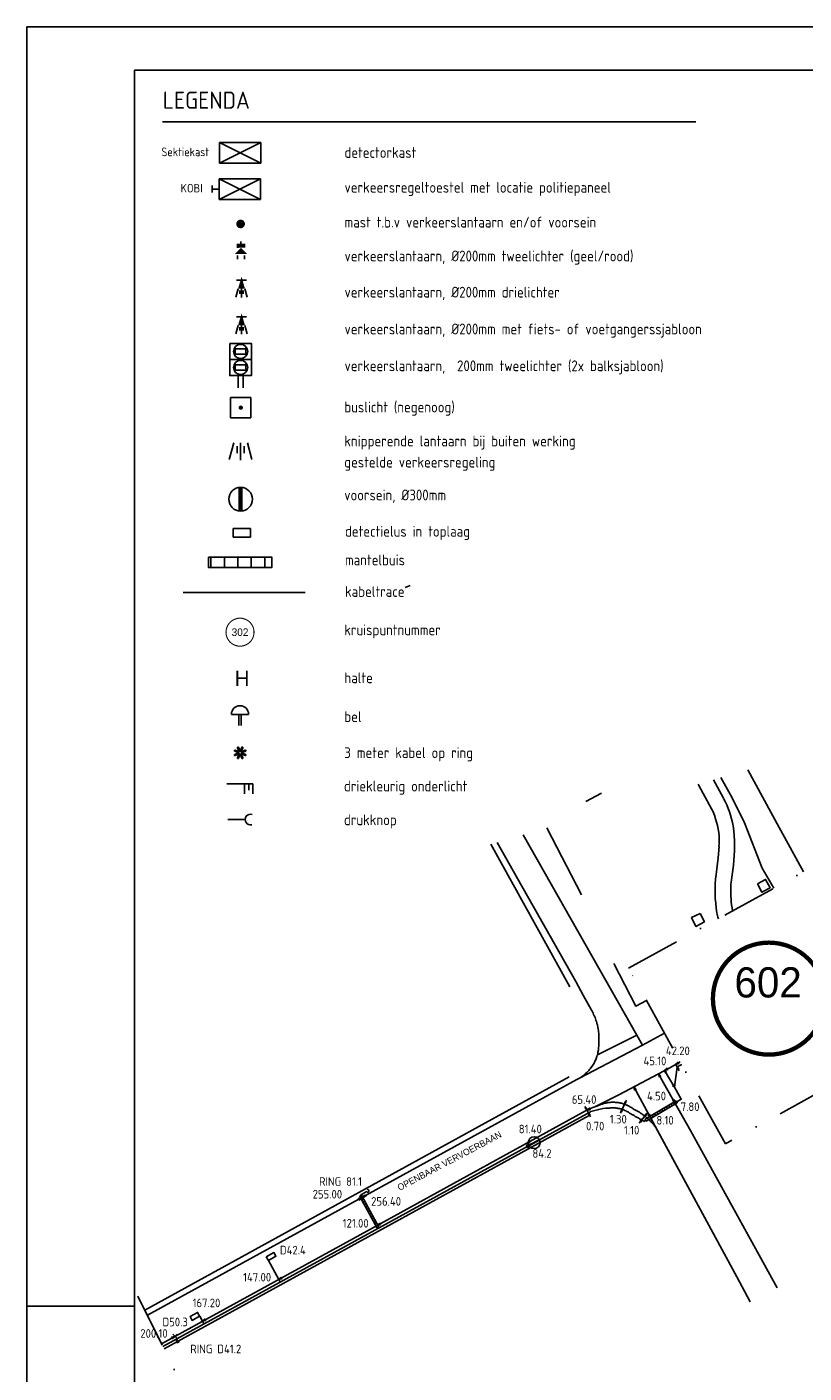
# Model space of a CAD drawing. Extents: x 139749 to 140590, y 484588 to 485182.
# Tile 2 of 10: x 139749 to 139930, y 484870 to 485182. Entities that reach past the tile are written whole.
import ezdxf
from ezdxf.enums import TextEntityAlignment as Align

# ---------------------------------------------------------------- set-up
doc = ezdxf.new("R2010")
doc.units = 0
doc.header["$LTSCALE"] = 0.5
doc.header["$PDMODE"] = 3
doc.header["$PDSIZE"] = 0.5
doc.linetypes.add('DASHDOTX2', pattern=[50.8, 25.4, -12.7, 0, -12.7])
doc.layers.get('0').update_dxf_attribs({"linetype": 'CONTINUOUS'})
for name, color, linetype in [('01-CALQUE', 7, 'CONTINUOUS'), ('BUIS', 1, 'CONTINUOUS'), ('BUS-MARK', 2, 'CONTINUOUS'), ('INST-T-CODE', 1, 'CONTINUOUS'), ('INSTALLATIE', 3, 'CONTINUOUS'), ('KABEL-1000', 3, 'CONTINUOUS'), ('KABEL-500', 3, 'CONTINUOUS'), ('KABEL-T-CODE', 1, 'CONTINUOUS'), ('LEGENDA', 7, 'CONTINUOUS'), ('LUS-T-CODE', 1, 'CONTINUOUS'), ('LUSSEN', 7, 'CONTINUOUS'), ('MAAT-T-CODE', 7, 'CONTINUOUS'), ('MAATVOERING', 7, 'CONTINUOUS'), ('NODES', 111, 'CONTINUOUS'), ('ONDERGROND', 7, 'CONTINUOUS'), ('OPMERKING', 7, 'CONTINUOUS'), ('TOP-L-TOPO_OBJECTEN_LIJN', 7, 'CONTINUOUS'), ('TOP-L-TOPO_OBJECTEN_VLAK', 7, 'CONTINUOUS'), ('TOP-T-TOPO_HUISNUMMERING_N', 7, 'CONTINUOUS'), ('UITSLIJPER', 1, 'CONTINUOUS')]:
    doc.layers.add(name, color=color, linetype=linetype)
doc.styles.add('BUSHALTE', font='HM-LD', dxfattribs={"height": 3.5})
doc.styles.add('I020-1', font='ISO', dxfattribs={"height": 2})
doc.styles.add('ISO', font='isocp.shx')
doc.styles.add('KRUISTEXT', font='hm-ld', dxfattribs={"height": 3.5})
doc.styles.add('STYLE-INTL_ISO', font='INTL_ISO.shx')

# ---------------------------------------------------------------- blocks, each defined once
blk = doc.blocks.new('DRUKKNOP')
blk.add_line((4, 0), (0, 0))
blk.add_arc((5.26, -0.05), 1.25, 70.8998, 284.5172)
blk = doc.blocks.new('VRI_FFF')
for p, q in [((3.03, 0), (0, 0)), ((2.03, -1.15), (2.03, 0)), ((2.53, -0.75), (2.53, 0)), ((3.03, -1.15), (3.03, 0))]:
    blk.add_line(p, q)
blk = doc.blocks.new('V_AUT')
at = {"color": 2}
blk.add_line((-1.6, 0.2), (-1.6, -0.2), dxfattribs=at)
for p, q in [((-1.2, 0), (-1.6, 0)), ((-1.2, -0.6), (1.2, 0.6)), ((-1.2, 0.6), (1.2, -0.6))]:
    blk.add_line(p, q)
at = {"color": 3}
for p, q in [((-1.2, 0.6), (1.2, 0.6)), ((-1.2, -0.6), (-1.2, 0.6)), ((1.2, 0.6), (1.2, -0.6)), ((1.2, -0.6), (-1.2, -0.6))]:
    blk.add_line(p, q, dxfattribs=at)
at = {"layer": 'INST-T-CODE', "style": 'I020-1'}
blk.add_attdef('INST', (-1.2, 0.893), '', height=1, dxfattribs=at)
blk = doc.blocks.new('*X28')
at = {"color": 0}
for p, q in [((687.5, 143.404011), (687.5, 145.73651)), ((690.625, 143.404011), (690.625, 145.73651)), ((693.75, 143.404011), (693.75, 145.73651)), ((696.875, 143.404011), (696.875, 145.73651)), ((700, 143.404011), (700, 145.73651))]:
    blk.add_line(p, q, dxfattribs=at)
blk = doc.blocks.new('V_2VWS')
at = {"layer": 'INSTALLATIE'}
for p, q in [((0, 0.3), (1.43, 0.3)), ((3.29, -1.26), (3.29, 1.26)), ((3.29, 1.26), (3.29, -1.26)), ((0, -0.3), (1.43, -0.3))]:
    blk.add_line(p, q, dxfattribs=at)
for points in [[(5.15, 1.26), (5.15, -1.26), (1.43, -1.26), (1.43, 1.26)], [(2.68, 0.63), (2.68, -0.62), (2.04, -0.62), (2.04, 0.63)], [(4.54, 0.63), (4.54, -0.62), (3.9, -0.62), (3.9, 0.63)]]:
    blk.add_lwpolyline(points, close=True, dxfattribs=at)
for centre in [(2.36, 0), (4.22, 0)]:
    blk.add_circle(centre, 0.818, dxfattribs=at)
blk = doc.blocks.new('V_MAAST')
for p, q in [((1.55, 0.12), (0.27, 0.12)), ((1.55, -1), (1.55, 1)), ((1.55, -0.13), (0.27, -0.13))]:
    blk.add_line(p, q)
blk.add_arc((1.55, 0), 1, 270, 90)
at = {"layer": 'INST-T-CODE', "style": 'ISO'}
blk.add_attdef('BEL', text='', height=0.5, dxfattribs=at).set_placement((5.54, -0.03), align=Align.MIDDLE)
blk = doc.blocks.new('NB_KAA1')
at = {"color": 1}
blk.add_line((0, 297), (25, 297), dxfattribs=at)
blk.add_lwpolyline([(841, 594), (0, 594), (0, 0), (841, 0)], close=True, dxfattribs=at)
at = {"color": 5}
blk.add_lwpolyline([(831, 584), (25, 584), (25, 10), (831, 10)], close=True, dxfattribs=at)
at = {"color": 1, "style": 'ISO', "width": 0.8}
blk.add_attdef('PLOTDATUM', (23, 10), '', height=2, rotation=90, dxfattribs=at)
blk.add_attdef('FILENAAM', text='', height=2, dxfattribs=at).set_placement((831, 7), align=Align.RIGHT)
blk = doc.blocks.new('V_P2')
for p, q in [((0, 0), (0.78, 0.19)), ((0, 0), (0.78, 0.15)), ((0, 0), (0.78, 0.1)), ((0.78, 0.06), (0, 0)), ((0, 0), (0.78, 0.05)), ((0.78, 0.04), (0, 0)), ((0, 0), (0.78, 0)), ((0.78, -0.19), (0, 0)), ((0, 0), (0.78, -0.1)), ((0, 0), (0.78, -0.15)), ((0, 0), (0.78, -0.05)), ((0, 0), (0.78, 0)), ((0.78, -0.19), (0.78, 0.19))]:
    blk.add_line(p, q)
for points in [[(0.78, 0.18), (0, 0)], [(0, 0), (0.78, 0.17)], [(0.78, 0.16), (0, 0)], [(0.78, 0.13), (0, 0)], [(0, 0), (0.78, 0.12)], [(0.78, 0.11), (0, 0)], [(0.78, 0.08), (0, 0)], [(0, 0), (0.78, 0.07)], [(0, 0), (0.78, 0.03)], [(0.78, 0.01), (0, 0)], [(0.78, -0.18), (0, 0)], [(0, 0), (0.78, -0.17)], [(0.78, -0.16), (0, 0)], [(0.78, -0.13), (0, 0)], [(0, 0), (0.78, -0.12)], [(0.78, -0.11), (0, 0)], [(0, 0), (0.78, -0.07)], [(0.78, -0.04), (0, 0)], [(0, 0), (0.78, -0.03)], [(0.78, -0.06), (0, 0)], [(0.78, -0.08), (0, 0)], [(0.78, -0.01), (0, 0)]]:
    blk.add_lwpolyline(points)
blk = doc.blocks.new('V_PLS')
at = {"layer": 'MAATVOERING'}
for points in [[(0.57, 0.14), (0, 0)], [(0.57, 0.12), (0, 0)], [(0.57, 0.11), (0, 0)], [(0.57, 0.09), (0, 0)], [(0.57, 0.07), (0, 0)], [(0.57, 0.05), (0, 0)], [(0.57, 0.04), (0, 0)], [(0.57, 0.02), (0, 0)], [(0.57, -0.12), (0, 0)], [(0.57, -0.09), (0, 0)], [(0.57, -0.05), (0, 0)], [(0.57, -0.02), (0, 0)], [(0.57, -0.14), (0, 0)], [(0.57, -0.04), (0, 0)], [(0.57, -0.07), (0, 0)], [(0.57, -0.11), (0, 0)], [(0, 0), (0.57, 0)], [(1, 0), (0, 0)], [(0.57, -0.14), (0.57, 0.14)]]:
    blk.add_lwpolyline(points, dxfattribs=at)
blk = doc.blocks.new('V_PRS')
at = {"layer": 'MAATVOERING'}
for points in [[(0, 0), (-1, 0)], [(-0.57, 0.14), (-0.57, -0.14)], [(-0.57, 0.14), (0, 0)], [(-0.57, 0.12), (0, 0)], [(-0.57, 0.11), (0, 0)], [(-0.57, 0.09), (0, 0)], [(-0.57, 0.07), (0, 0)], [(-0.57, 0.05), (0, 0)], [(-0.57, 0.04), (0, 0)], [(-0.57, 0.02), (0, 0)], [(-0.57, -0.11), (0, 0)], [(-0.57, -0.07), (0, 0)], [(-0.57, -0.04), (0, 0)], [(0, 0), (-0.57, 0)], [(-0.57, -0.02), (0, 0)], [(-0.57, -0.05), (0, 0)], [(-0.57, -0.09), (0, 0)], [(-0.57, -0.12), (0, 0)], [(-0.57, -0.14), (0, 0)]]:
    blk.add_lwpolyline(points, dxfattribs=at)
blk = doc.blocks.new('V_PL')
at = {"layer": 'MAATVOERING'}
for points in [[(-1, 0), (0, 0)], [(-0.57, 0.14), (0, 0)], [(-0.57, -0.14), (-0.57, 0.14)], [(-0.57, 0.12), (0, 0)], [(-0.57, 0.11), (0, 0)], [(-0.57, 0.09), (0, 0)], [(-0.57, 0.07), (0, 0)], [(-0.57, 0.05), (0, 0)], [(-0.57, 0.04), (0, 0)], [(-0.57, 0.02), (0, 0)], [(-0.57, -0.12), (0, 0)], [(-0.57, -0.09), (0, 0)], [(-0.57, -0.05), (0, 0)], [(-0.57, -0.02), (0, 0)], [(-0.57, -0.14), (0, 0)], [(-0.57, -0.04), (0, 0)], [(-0.57, -0.07), (0, 0)], [(-0.57, -0.11), (0, 0)], [(0, 0), (-0.57, 0)]]:
    blk.add_lwpolyline(points, dxfattribs=at)
blk = doc.blocks.new('V_PR')
at = {"layer": 'MAATVOERING'}
for points in [[(0.57, 0.14), (0, 0)], [(0.57, 0.12), (0, 0)], [(0.57, 0.11), (0, 0)], [(0.57, 0.09), (0, 0)], [(0.57, 0.07), (0, 0)], [(0.57, 0.05), (0, 0)], [(0.57, 0.04), (0, 0)], [(0.57, 0.02), (0, 0)], [(0.57, -0.11), (0, 0)], [(0.57, -0.07), (0, 0)], [(0.57, -0.04), (0, 0)], [(0, 0), (0.57, 0)], [(0, 0), (1, 0)], [(0.57, -0.02), (0, 0)], [(0.57, -0.05), (0, 0)], [(0.57, -0.09), (0, 0)], [(0.57, -0.12), (0, 0)], [(0.57, -0.14), (0, 0)], [(0.57, 0.14), (0.57, -0.14)]]:
    blk.add_lwpolyline(points, dxfattribs=at)
blk = doc.blocks.new('V_VWS')
at = {"const_width": 0.3}
blk.add_lwpolyline([(0.01, -0.15, 1), (-0.01, 0.15, 1)], format="xyb", close=True, dxfattribs=at)
at = {"const_width": 0.5}
blk.add_lwpolyline([(0.31, 0), (3.04, 0)], dxfattribs=at)
for centre, radius in [((0, 0), 0.3), ((1.67, 0), 1.37)]:
    blk.add_circle(centre, radius)
at = {"layer": 'INST-T-CODE', "style": 'I020-1'}
blk.add_attdef('INST', text='', height=1, dxfattribs=at).set_placement((4.94, 0.03), align=Align.MIDDLE)
blk = doc.blocks.new('V_2X1')
blk.add_lwpolyline([(0.5, 0), (0.5, -2), (-0.5, -2), (-0.5, 0), (0.5, 0)])
at = {"layer": 'LUS-T-CODE', "style": 'I020-1'}
blk.add_attdef('LUS', text='', height=1, rotation=270, dxfattribs=at).set_placement((-0.02, -3.35), align=Align.MIDDLE)
blk = doc.blocks.new('V_VGLNT')
for p, q in [((0.55, 0), (0.3, 0)), ((1.95, 0.4), (2.35, 0.4)), ((1.95, -0.4), (2.35, -0.4))]:
    blk.add_line(p, q)
for points in [[(0.55, 0.5), (1.05, 0.5), (0.55, -0.5), (1.05, -0.5)], [(1.05, 0), (1.75, 0.7), (1.75, -0.7)]]:
    blk.add_solid(points)
at = {"layer": 'INST-T-CODE', "style": 'I020-1'}
blk.add_attdef('INST', text='', height=1, dxfattribs=at).set_placement((4.11, 0), align=Align.MIDDLE)
blk = doc.blocks.new('V_3X20LNT_S')
for p, q in [((1.7, 0.4), (2.67, 0.66)), ((1.7, 0), (2.7, 0)), ((1.9, 0.2), (2.3, 0.2)), ((1.7, -0.4), (2.67, -0.66)), ((1.9, -0.2), (2.3, -0.2))]:
    blk.add_line(p, q)
blk.add_solid([(0.3, 0), (1.7, 0.4), (1.7, -0.4)])
at = {"layer": 'INSTALLATIE'}
blk.add_line((0.7, 0.58), (0.7, -0.58), dxfattribs=at)
at = {"layer": 'INST-T-CODE', "style": 'I020-1'}
blk.add_attdef('LNT', text='', height=1, dxfattribs=at).set_placement((4.13, 0), align=Align.MIDDLE)
blk = doc.blocks.new('V_RING')
at = {"flags": 128}
blk.add_lwpolyline([(0, 0), (0.3, 0, 2.414214), (0.6, 0.3)], format="xyb", dxfattribs=at)
at = {"layer": 'KABEL-T-CODE', "style": 'I020-1'}
blk.add_attdef('V_RING', text='', height=1, dxfattribs=at).set_placement((1.86, 0), align=Align.MIDDLE)

msp = doc.modelspace()

# ---------------------------------------------------------------- hatches: boundary and pattern name
at = {"layer": 'BUIS'}
h = msp.add_hatch(dxfattribs=at)
h.set_pattern_fill('LINE', color=256, scale=0.2, angle=300.46103216, style=0)
h.paths.add_polyline_path([(139900.12, 484932.92), (139892.91, 484928.68), (139893.17, 484928.25), (139900.38, 484932.49)])
h = msp.add_hatch(dxfattribs=at)
h.set_pattern_fill('LINE', color=256, scale=0.2, angle=28.76, style=0)
h.paths.add_polyline_path([(139831.12, 484903.66), (139827.08, 484911.02), (139826.64, 484910.77), (139830.68, 484903.42)])

# ---------------------------------------------------------------- linework, layer by layer
at = {"color": 3}
for p, q in [((139794.08, 485155.45), (139803.68, 485155.45)), ((139794.08, 485150.65), (139794.08, 485155.45)), ((139803.68, 485155.45), (139803.68, 485150.65)), ((139803.68, 485150.65), (139794.08, 485150.65))]:
    msp.add_line(p, q, dxfattribs=at)
at = {"layer": 'BUIS', "flags": 128}
msp.add_lwpolyline([(139791.51, 485059.13), (139806.26, 485059.13), (139806.26, 485056.8), (139791.51, 485056.8)], close=True, dxfattribs=at)
at = {"layer": 'BUIS'}
for points in [[(139900.12, 484932.92), (139892.91, 484928.68), (139893.17, 484928.25), (139900.38, 484932.49)], [(139831.12, 484903.66), (139827.08, 484911.02), (139826.64, 484910.77), (139830.68, 484903.42)]]:
    msp.add_lwpolyline(points, close=True, dxfattribs=at)
at = {"layer": 'INSTALLATIE'}
for p, q in [((139794.08, 485150.65), (139803.68, 485155.45)), ((139794.08, 485155.45), (139803.68, 485150.65)), ((139797.4, 485085.7), (139796.37, 485081.83)), ((139798.2, 485084.9), (139798.2, 485083.3)), ((139799, 485085.7), (139799, 485081.7)), ((139799.8, 485084.9), (139799.8, 485083.3)), ((139800.6, 485085.7), (139801.64, 485081.83))]:
    msp.add_line(p, q, dxfattribs=at)
at = {"layer": 'INSTALLATIE', "flags": 128}
for points, const_width in [([(139798.5, 485136.52, 1), (139799.5, 485136.52, 1)], 1), ([(139798.79, 485093.88, 1), (139799.29, 485093.88, 1)], 0.5), ([(139795.61, 485041.75, 1), (139802.11, 485041.75, 1)], 0.25)]:
    msp.add_lwpolyline(points, format="xyb", close=True, dxfattribs=dict(at, const_width=const_width))
msp.add_lwpolyline([(139796.65, 485096.23), (139801.35, 485096.23), (139801.35, 485091.53), (139796.65, 485091.53)], close=True, dxfattribs=at)
at = {"layer": 'INSTALLATIE', "const_width": 1}
msp.add_lwpolyline([(139799, 485075.34), (139799, 485069.89)], dxfattribs=at)
at = {"layer": 'INSTALLATIE'}
msp.add_circle((139799, 485072.62), 2.75, dxfattribs=at)
at = {"layer": 'KABEL-1000'}
for p, q in [((139893.04, 484928.46), (139892.57, 484928.19)), ((139830.9, 484903.54), (139830.99, 484903.37)), ((139807.85, 484891.48), (139808.19, 484890.87)), ((139790.14, 484881.77), (139790.48, 484881.16))]:
    msp.add_line(p, q, dxfattribs=at)
at = {"layer": 'KABEL-1000', "flags": 128}
for points in [[(139901.39, 484941.37), (139900.33, 484940.81), (139899.69, 484936.11)], [(139880.27, 484930.44), (139880.21, 484930.42), (139831.87, 484903.85), (139780.94, 484875.93)], [(139888.14, 484930.76), (139888.11, 484930.78), (139887.91, 484930.86), (139887.7, 484930.94), (139887.61, 484930.97), (139887.4, 484931.04), (139887.3, 484931.06), (139887.09, 484931.12), (139886.99, 484931.14), (139886.89, 484931.17), (139886.78, 484931.19), (139886.68, 484931.21), (139886.47, 484931.24), (139886.25, 484931.27), (139886.16, 484931.28), (139885.94, 484931.3), (139885.73, 484931.31), (139885.51, 484931.32), (139885.29, 484931.32), (139885.19, 484931.32), (139885.09, 484931.31), (139884.88, 484931.3), (139884.66, 484931.28), (139884.43, 484931.27), (139884.43, 484931.27), (139884.04, 484931.24), (139884.04, 484931.24), (139883.76, 484931.23), (139883.76, 484931.23), (139883.76, 484931.23), (139883.15, 484931.18), (139883.15, 484931.18), (139883.15, 484931.18), (139882.15, 484930.97), (139882.15, 484930.97), (139882.15, 484930.97), (139880.27, 484930.44)], [(139892.57, 484928.19), (139892.57, 484928.19), (139892.14, 484928.53), (139892.14, 484928.53), (139891.61, 484928.8), (139891.41, 484928.92), (139891.16, 484929.05), (139890.88, 484929.19), (139890.62, 484929.35), (139890.35, 484929.51), (139890.07, 484929.67), (139889.94, 484929.74), (139889.58, 484929.95), (139889.31, 484930.11), (139889.13, 484930.23), (139889.05, 484930.29), (139888.86, 484930.4), (139888.68, 484930.5), (139888.49, 484930.6), (139888.4, 484930.65), (139888.2, 484930.74), (139888.14, 484930.76)]]:
    msp.add_lwpolyline(points, dxfattribs=at)
at = {"layer": 'KABEL-1000'}
msp.add_lwpolyline([(139899.69, 484936.11), (139901.29, 484933.32), (139900.25, 484932.7)], dxfattribs=at)
at = {"layer": 'KABEL-500'}
for p, q in [((139785.65, 485050.95), (139813.98, 485050.95)), ((139827.99, 484911.74), (139826.8, 484911.09)), ((139826.8, 484911.09), (139826.86, 484910.89))]:
    msp.add_line(p, q, dxfattribs=at)
at = {"layer": 'LEGENDA'}
for p, q in [((139780.84, 485160.21), (139904.68, 485160.21)), ((139838.34, 485052.56), (139837.22, 485052.14))]:
    msp.add_line(p, q, dxfattribs=at)
at = {"layer": 'LEGENDA', "flags": 128}
msp.add_lwpolyline([(139798.58, 485013.74), (139797.62, 485013.35, 1), (139797.71, 485013.12), (139798.67, 485013.52), (139798.27, 485012.56, 1), (139798.5, 485012.47), (139798.89, 485013.43), (139799.29, 485012.47, 1), (139799.52, 485012.56), (139799.12, 485013.52), (139800.08, 485013.12, 1), (139800.17, 485013.35), (139799.21, 485013.74), (139800.17, 485014.14, 1), (139800.08, 485014.36), (139799.12, 485013.97), (139799.52, 485014.93, 1), (139799.29, 485015.02), (139798.89, 485014.06), (139798.5, 485015.02, 1), (139798.27, 485014.93), (139798.67, 485013.97), (139797.71, 485014.36, 1), (139797.62, 485014.14)], format="xyb", close=True, dxfattribs=at)
at = {"layer": 'LUSSEN', "flags": 128}
msp.add_lwpolyline([(139801.28, 485063.81), (139797.28, 485063.81), (139797.28, 485065.81), (139801.28, 485065.81)], close=True, dxfattribs=at)
at = {"layer": 'MAATVOERING'}
for p, q in [((139900.33, 484940.81), (139899.98, 484941.41)), ((139899.69, 484936.11), (139897.44, 484940.01)), ((139888.14, 484932.16), (139887.61, 484930.97)), ((139879.38, 484930.76), (139879.72, 484930.15)), ((139892.83, 484929.39), (139892.14, 484928.53))]:
    msp.add_line(p, q, dxfattribs=at)
at = {"layer": 'NODES'}
msp.add_point((139783.75, 484878.27), dxfattribs=at)
at = {"layer": 'ONDERGROND', "color": 5, "linetype": 'DASHDOTX2'}
msp.add_line((139775.14, 484887.62), (139798.59, 484840.36), dxfattribs=at)
at = {"layer": 'ONDERGROND', "color": 6, "linetype": 'DASHDOTX2'}
msp.add_lwpolyline([(139889.07, 484963.75), (139935.26, 484989.19), (139957.73, 484948.39), (139911.53, 484922.95)], close=True, dxfattribs=at)
at = {"layer": 'OPMERKING', "const_width": 1, "flags": 128}
msp.add_lwpolyline([(139908.64, 484956.68, 1), (139934.64, 484956.68, 1), (139908.64, 484956.68)], format="xyb", dxfattribs=at)
at = {"layer": 'TOP-L-TOPO_OBJECTEN_LIJN', "color": 7, "flags": 128}
msp.add_lwpolyline([(139910.46, 485007.99), (139913.08, 485003.26), (139916.01, 484997.47), (139920.05, 484986.98), (139922.76, 484982.3)], dxfattribs=at)
at = {"layer": 'TOP-L-TOPO_OBJECTEN_LIJN', "flags": 128}
for points in [[(139910.46, 485007.99), (139913.08, 485003.26), (139916.01, 484997.47), (139920.05, 484986.98), (139922.76, 484982.3)], [(139878.11, 484980.81), (139870.08, 484996.3)], [(139857.1, 484992.54), (139875.42, 484959.43)], [(139893.19, 484956.27), (139890.72, 484954.93), (139885.67, 484964.82)], [(139776.77, 484884.34), (139875.29, 484938.49)], [(139781.22, 484875.38), (139879.92, 484929.54)]]:
    msp.add_lwpolyline(points, dxfattribs=at)
at = {"layer": 'TOP-L-TOPO_OBJECTEN_LIJN', "color": 7, "linetype": 'CONTINUOUS', "flags": 128}
for points in [[(139878.11, 484980.81), (139870.08, 484996.3)], [(139857.1, 484992.54), (139875.42, 484959.43)], [(139893.19, 484956.27), (139890.72, 484954.93), (139885.67, 484964.82)], [(139776.77, 484884.34), (139875.29, 484938.49)], [(139781.22, 484875.38), (139879.92, 484929.54)]]:
    msp.add_lwpolyline(points, dxfattribs=at)
at = {"layer": 'TOP-L-TOPO_OBJECTEN_VLAK', "color": 7}
for p, q in [((139879.13, 485002.41), (139882.76, 485004.41)), ((139929.65, 484986.1), (139925.23, 484994.2))]:
    msp.add_line(p, q, dxfattribs=at)
at = {"layer": 'TOP-L-TOPO_OBJECTEN_VLAK'}
for p, q in [((139879.13, 485002.41), (139882.76, 485004.41)), ((139929.65, 484986.1), (139925.23, 484994.2))]:
    msp.add_line(p, q, dxfattribs=at)
at = {"layer": 'TOP-L-TOPO_OBJECTEN_VLAK', "color": 7, "flags": 128}
for points in [[(139925.23, 484994.2), (139924.01, 484996.44), (139916.71, 485009.8)], [(139911.11, 485003.18), (139908.78, 485007.51)], [(139912.87, 484983.72), (139913.39, 484987.65)], [(139918.97, 484983.33), (139920.86, 484984.36), (139921.92, 484982.42), (139920, 484981.38), (139918.97, 484983.33)]]:
    msp.add_lwpolyline(points, dxfattribs=at)
at = {"layer": 'TOP-L-TOPO_OBJECTEN_VLAK', "flags": 128}
for points in [[(139925.23, 484994.2), (139924.01, 484996.44), (139916.71, 485009.8)], [(139911.11, 485003.18), (139908.78, 485007.51)], [(139911.11, 485003.18), (139908.78, 485007.51)], [(139905.19, 485006.47), (139905.37, 485006.13), (139908.34, 485000.76)], [(139883.81, 484960.88), (139864.58, 484994.71)], [(139858.53, 484992.96), (139863.31, 484984.59), (139876.84, 484960.62), (139878.56, 484957.34)], [(139910.06, 484992.01), (139909.88, 484989.39)], [(139909.88, 484989.39), (139909.38, 484985.53)], [(139912.87, 484983.72), (139913.39, 484987.65)], [(139912.87, 484983.72), (139913.39, 484987.65)], [(139918.97, 484983.33), (139920.86, 484984.36), (139921.92, 484982.42), (139920, 484981.38), (139918.97, 484983.33)], [(139905.66, 484976.48), (139906.67, 484974.54), (139904.68, 484973.46), (139903.68, 484975.51), (139905.66, 484976.48)], [(139883.81, 484960.88), (139890.96, 484948.18)], [(139881.83, 484943.65), (139881.9, 484943.92), (139881.95, 484944.18), (139882, 484944.44), (139882.02, 484944.57), (139882.06, 484944.83), (139882.08, 484944.97), (139882.1, 484945.23), (139882.11, 484945.36), (139882.12, 484945.62), (139882.13, 484945.89), (139882.12, 484946.16), (139882.12, 484946.24), (139882.15, 484946.56), (139882.17, 484946.88), (139882.18, 484947.21), (139882.18, 484947.37), (139882.18, 484947.53), (139882.18, 484947.69), (139882.17, 484947.85), (139882.16, 484948.17), (139882.14, 484948.5), (139882.13, 484948.66), (139882.09, 484948.98), (139882.05, 484949.3), (139882, 484949.62), (139881.95, 484949.94), (139881.92, 484950.1), (139881.85, 484950.41), (139881.81, 484950.57), (139881.73, 484950.89), (139881.69, 484951.04), (139881.59, 484951.35), (139881.49, 484951.66), (139881.39, 484951.96), (139881.27, 484952.27), (139881.15, 484952.57), (139881.09, 484952.71), (139880.95, 484953.01), (139880.81, 484953.3), (139880.67, 484953.59), (139880.59, 484953.73), (139880.43, 484954.01), (139880.35, 484954.15), (139878.56, 484957.34)], [(139777.36, 484883.16), (139877.05, 484937.87), (139877.67, 484938.19), (139892.28, 484945.84), (139897.38, 484948.64)], [(139881.83, 484943.65), (139890.96, 484948.18)], [(139890.96, 484948.18), (139892.28, 484945.84)], [(139901.03, 484942.02), (139898.65, 484940.65), (139895.99, 484939.25), (139886.78, 484934.38), (139881.24, 484931.55), (139879.92, 484931.06), (139831.53, 484904.46), (139780.63, 484876.56)], [(139877.67, 484938.19), (139877.81, 484938.29), (139878.04, 484938.44), (139878.13, 484938.51), (139878.27, 484938.62), (139878.37, 484938.69), (139878.56, 484938.84), (139878.66, 484938.92), (139878.85, 484939.09), (139878.95, 484939.17), (139879.05, 484939.25), (139879.25, 484939.43), (139879.35, 484939.52), (139879.54, 484939.7), (139879.63, 484939.8), (139879.81, 484939.99), (139879.99, 484940.19), (139880.16, 484940.39), (139880.33, 484940.6), (139880.4, 484940.7), (139880.56, 484940.92), (139880.63, 484941.03), (139880.78, 484941.25), (139880.92, 484941.47), (139881.05, 484941.7), (139881.17, 484941.94), (139881.23, 484942.06), (139881.34, 484942.3), (139881.4, 484942.42), (139881.5, 484942.66), (139881.55, 484942.78), (139881.64, 484943.03), (139881.72, 484943.28), (139881.8, 484943.54), (139881.83, 484943.65)], [(139895.99, 484939.25), (139897.2, 484937.11), (139903.52, 484925.88), (139923.52, 484889.51)], [(139917.29, 484886.3), (139914.16, 484892.11), (139890.26, 484936.22)], [(139888.66, 484931.95), (139888.61, 484931.98), (139888.38, 484932.07), (139888.14, 484932.16), (139888.02, 484932.2), (139887.78, 484932.28), (139887.65, 484932.32), (139887.41, 484932.38), (139887.29, 484932.41), (139887.16, 484932.44), (139887.04, 484932.46), (139886.91, 484932.49), (139886.66, 484932.53), (139886.41, 484932.56), (139886.29, 484932.58), (139886.03, 484932.6), (139885.78, 484932.61), (139885.52, 484932.62), (139885.27, 484932.62), (139885.14, 484932.61), (139885.02, 484932.61), (139884.76, 484932.59), (139884.51, 484932.57), (139884.26, 484932.53), (139884.13, 484932.51), (139884.01, 484932.49), (139883.76, 484932.44), (139883.64, 484932.41), (139883.51, 484932.38), (139883.27, 484932.32), (139883.14, 484932.28), (139882.9, 484932.21), (139882.78, 484932.16), (139882.54, 484932.08), (139882.43, 484932.03), (139881.7, 484931.72), (139881.24, 484931.55)], [(139895.4, 484926.74), (139895.12, 484927.1), (139894.9, 484927.37), (139894.68, 484927.62), (139894.56, 484927.75), (139894.33, 484928), (139894.21, 484928.13), (139894.1, 484928.25), (139893.98, 484928.37), (139893.73, 484928.61), (139893.61, 484928.72), (139893.35, 484928.95), (139893.22, 484929.07), (139892.96, 484929.28), (139892.83, 484929.39), (139892.56, 484929.6), (139892.29, 484929.8), (139892.15, 484929.91), (139891.86, 484930.1), (139891.58, 484930.29), (139891.29, 484930.47), (139891, 484930.64), (139890.7, 484930.81), (139890.55, 484930.89), (139890.24, 484931.04), (139890.05, 484931.18), (139889.84, 484931.32), (139889.74, 484931.39), (139889.52, 484931.52), (139889.3, 484931.65), (139889.07, 484931.76), (139888.96, 484931.82), (139888.73, 484931.93), (139888.66, 484931.95)]]:
    msp.add_lwpolyline(points, dxfattribs=at)
at = {"layer": 'TOP-L-TOPO_OBJECTEN_VLAK', "color": 7, "linetype": 'CONTINUOUS', "flags": 128}
for points in [[(139911.11, 485003.18), (139908.78, 485007.51)], [(139905.19, 485006.47), (139905.37, 485006.13), (139908.34, 485000.76)], [(139883.81, 484960.88), (139864.58, 484994.71)], [(139858.53, 484992.96), (139863.31, 484984.59), (139876.84, 484960.62), (139878.56, 484957.34)], [(139910.06, 484992.01), (139909.88, 484989.39)], [(139909.88, 484989.39), (139909.38, 484985.53)], [(139912.87, 484983.72), (139913.39, 484987.65)], [(139905.66, 484976.48), (139906.67, 484974.54), (139904.68, 484973.46), (139903.68, 484975.51), (139905.66, 484976.48)], [(139883.81, 484960.88), (139890.96, 484948.18)], [(139881.83, 484943.65), (139881.9, 484943.92), (139881.95, 484944.18), (139882, 484944.44), (139882.02, 484944.57), (139882.06, 484944.83), (139882.08, 484944.97), (139882.1, 484945.23), (139882.11, 484945.36), (139882.12, 484945.62), (139882.13, 484945.89), (139882.12, 484946.16), (139882.12, 484946.24), (139882.15, 484946.56), (139882.17, 484946.88), (139882.18, 484947.21), (139882.18, 484947.37), (139882.18, 484947.53), (139882.18, 484947.69), (139882.17, 484947.85), (139882.16, 484948.17), (139882.14, 484948.5), (139882.13, 484948.66), (139882.09, 484948.98), (139882.05, 484949.3), (139882, 484949.62), (139881.95, 484949.94), (139881.92, 484950.1), (139881.85, 484950.41), (139881.81, 484950.57), (139881.73, 484950.89), (139881.69, 484951.04), (139881.59, 484951.35), (139881.49, 484951.66), (139881.39, 484951.96), (139881.27, 484952.27), (139881.15, 484952.57), (139881.09, 484952.71), (139880.95, 484953.01), (139880.81, 484953.3), (139880.67, 484953.59), (139880.59, 484953.73), (139880.43, 484954.01), (139880.35, 484954.15), (139878.56, 484957.34)], [(139881.83, 484943.65), (139890.96, 484948.18)], [(139890.96, 484948.18), (139892.28, 484945.84)], [(139892.28, 484945.84), (139897.38, 484948.64)], [(139877.67, 484938.19), (139892.28, 484945.84)], [(139877.67, 484938.19), (139877.81, 484938.29), (139878.04, 484938.44), (139878.13, 484938.51), (139878.27, 484938.62), (139878.37, 484938.69), (139878.56, 484938.84), (139878.66, 484938.92), (139878.85, 484939.09), (139878.95, 484939.17), (139879.05, 484939.25), (139879.25, 484939.43), (139879.35, 484939.52), (139879.54, 484939.7), (139879.63, 484939.8), (139879.81, 484939.99), (139879.99, 484940.19), (139880.16, 484940.39), (139880.33, 484940.6), (139880.4, 484940.7), (139880.56, 484940.92), (139880.63, 484941.03), (139880.78, 484941.25), (139880.92, 484941.47), (139881.05, 484941.7), (139881.17, 484941.94), (139881.23, 484942.06), (139881.34, 484942.3), (139881.4, 484942.42), (139881.5, 484942.66), (139881.55, 484942.78), (139881.64, 484943.03), (139881.72, 484943.28), (139881.8, 484943.54), (139881.83, 484943.65)], [(139901.03, 484942.02), (139898.65, 484940.65), (139895.99, 484939.25)], [(139877.05, 484937.87), (139877.67, 484938.19)], [(139895.99, 484939.25), (139886.78, 484934.38), (139881.24, 484931.55)], [(139895.99, 484939.25), (139897.2, 484937.11)], [(139777.36, 484883.16), (139877.05, 484937.87)], [(139897.2, 484937.11), (139903.52, 484925.88), (139923.52, 484889.51)], [(139888.66, 484931.95), (139888.61, 484931.98), (139888.38, 484932.07), (139888.14, 484932.16), (139888.02, 484932.2), (139887.78, 484932.28), (139887.65, 484932.32), (139887.41, 484932.38), (139887.29, 484932.41), (139887.16, 484932.44), (139887.04, 484932.46), (139886.91, 484932.49), (139886.66, 484932.53), (139886.41, 484932.56), (139886.29, 484932.58), (139886.03, 484932.6), (139885.78, 484932.61), (139885.52, 484932.62), (139885.27, 484932.62), (139885.14, 484932.61), (139885.02, 484932.61), (139884.76, 484932.59), (139884.51, 484932.57), (139884.26, 484932.53), (139884.13, 484932.51), (139884.01, 484932.49), (139883.76, 484932.44), (139883.64, 484932.41), (139883.51, 484932.38), (139883.27, 484932.32), (139883.14, 484932.28), (139882.9, 484932.21), (139882.78, 484932.16), (139882.54, 484932.08), (139882.43, 484932.03), (139881.7, 484931.72), (139881.24, 484931.55)], [(139917.29, 484886.3), (139914.16, 484892.11), (139895.4, 484926.74), (139895.12, 484927.1), (139894.9, 484927.37), (139894.68, 484927.62), (139894.56, 484927.75), (139894.33, 484928), (139894.21, 484928.13), (139894.1, 484928.25), (139893.98, 484928.37), (139893.73, 484928.61), (139893.61, 484928.72), (139893.35, 484928.95), (139893.22, 484929.07), (139892.96, 484929.28), (139892.83, 484929.39), (139892.56, 484929.6), (139892.29, 484929.8), (139892.15, 484929.91), (139891.86, 484930.1), (139891.58, 484930.29), (139891.29, 484930.47), (139891, 484930.64), (139890.7, 484930.81), (139890.55, 484930.89), (139890.24, 484931.04), (139890.05, 484931.18), (139889.84, 484931.32), (139889.74, 484931.39), (139889.52, 484931.52), (139889.3, 484931.65), (139889.07, 484931.76), (139888.96, 484931.82), (139888.73, 484931.93), (139888.66, 484931.95)], [(139881.24, 484931.55), (139879.92, 484931.06), (139831.53, 484904.46), (139780.63, 484876.56)]]:
    msp.add_lwpolyline(points, dxfattribs=at)
at = {"layer": 'TOP-L-TOPO_OBJECTEN_VLAK', "color": 7, "linetype": 'CONTINUOUS', "extrusion": (0, 0, -1)}
for centre, radius, start, end in [((-139892.09, 484992.89), 18.05, 154.1506, 175.1636), ((-139894.88, 484993.37), 15.23, 176.0703, 185.1213), ((-139935.59, 484981.65), 22.81, 355.5269, 5.2166), ((-139928.8, 484980.5), 15.96, 347.5079, 357.7379)]:
    msp.add_arc(centre, radius, start, end, dxfattribs=at)
at = {"layer": 'TOP-L-TOPO_OBJECTEN_VLAK', "extrusion": (0, 0, -1)}
for centre, radius, start, end in [((-139892.09, 484992.89), 18.05, 154.1506, 175.1636), ((-139894.88, 484993.37), 15.23, 176.0703, 185.1213), ((-139935.59, 484981.65), 22.81, 355.5269, 5.2166), ((-139935.59, 484981.65), 22.81, 355.5269, 5.2166), ((-139928.8, 484980.5), 15.96, 347.5079, 357.7379), ((-139928.8, 484980.5), 15.96, 347.5079, 357.7379)]:
    msp.add_arc(centre, radius, start, end, dxfattribs=at)
at = {"layer": 'TOP-L-TOPO_OBJECTEN_VLAK', "color": 7}
for centre, radius, start, end in [((139892.2, 484992.92), 21.51, 10.2781, 28.4627), ((139876.47, 484992.13), 37.19, 353.0776, 7.1488)]:
    msp.add_arc(centre, radius, start, end, dxfattribs=at)
at = {"layer": 'TOP-L-TOPO_OBJECTEN_VLAK', "color": 7, "linetype": 'CONTINUOUS'}
for centre, radius, start, end in [((139892.2, 484992.92), 21.51, 10.2781, 28.4627), ((139876.47, 484992.13), 37.19, 353.0776, 7.1488), ((139939.47, 484981.74), 30.33, 172.813, 189.7743), ((139928.95, 484980.56), 19.77, 191.572, 195.6437)]:
    msp.add_arc(centre, radius, start, end, dxfattribs=at)
at = {"layer": 'TOP-L-TOPO_OBJECTEN_VLAK'}
for centre, radius, start, end in [((139892.2, 484992.92), 21.51, 10.2781, 28.4627), ((139892.2, 484992.92), 21.51, 10.2781, 28.4627), ((139876.47, 484992.13), 37.19, 353.0776, 7.1488), ((139876.47, 484992.13), 37.19, 353.0776, 7.1488), ((139939.47, 484981.74), 30.33, 172.813, 189.7743), ((139928.95, 484980.56), 19.77, 191.572, 195.6437)]:
    msp.add_arc(centre, radius, start, end, dxfattribs=at)
at = {"layer": 'TOP-L-TOPO_OBJECTEN_VLAK', "color": 7, "extrusion": (0, 0, -1)}
for centre, radius, start, end in [((-139935.59, 484981.65), 22.81, 355.5269, 5.2166), ((-139928.8, 484980.5), 15.96, 347.5079, 357.7379)]:
    msp.add_arc(centre, radius, start, end, dxfattribs=at)
at = {"layer": 'UITSLIJPER'}
for p, q in [((139807.85, 484891.48), (139805.44, 484895.89)), ((139790.14, 484881.77), (139789.5, 484882.95))]:
    msp.add_line(p, q, dxfattribs=at)

# ---------------------------------------------------------------- block references
at = {"layer": '01-CALQUE'}
msp.add_blockref('NB_KAA1', (139749.39, 484588.26), dxfattribs=at)
at = {"layer": 'BUIS'}
msp.add_blockref('*X28', (139104.6, 484913.4), dxfattribs=at)
at = {"layer": 'INSTALLATIE'}
ref = msp.add_blockref('V_AUT', (139798.82, 485144.63), dxfattribs=dict(at, xscale=4, yscale=4, zscale=4))
ref.add_attrib('INST', 'KOBI', (139785.06, 485143.83), dxfattribs={"layer": 'INST-T-CODE', "height": 2, "style": 'I020-1'})
for name, p, xscale, yscale, zscale, rotation in [('V_VGLNT', (139799.08, 485133.08), 1.999999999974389, 1.999999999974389, 1.999999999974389, 270.1378424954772), ('V_3X20LNT_S', (139799.23, 485124.88), 2.00000000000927, 2.00000000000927, 2.00000000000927, 269.5707347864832), ('V_3X20LNT_S', (139799.23, 485116.37), 2.00000000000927, 2.00000000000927, 2.00000000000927, 269.5707347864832), ('V_2VWS', (139799, 485098.48), 2, 2, 2, 90), ('V_MAAST', (139798.86, 485019.57), 2.000000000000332, 2.000000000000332, 2.000000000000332, 90.0000330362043), ('VRI_FFF', (139795.81, 485006.54), 2.000000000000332, 2.000000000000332, 2.000000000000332, 3.303537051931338e-05)]:
    msp.add_blockref(name, p, dxfattribs=dict(at, xscale=xscale, yscale=yscale, zscale=zscale, rotation=rotation))
at = {"layer": 'INSTALLATIE', "rotation": 3.303703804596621e-05}
msp.add_blockref('DRUKKNOP', (139796.04, 484998.29), dxfattribs=at)
at = {"layer": 'INSTALLATIE'}
ref = msp.add_blockref('V_VWS', (139865.68, 484922.43), dxfattribs=dict(at, rotation=28.57633730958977))
ref.add_attrib('INST', '84.2', dxfattribs={"layer": 'INST-T-CODE', "height": 2, "style": 'I020-1'}).set_placement((139868.97, 484920.74), align=Align.MIDDLE)
at = {"layer": 'KABEL-500'}
ref = msp.add_blockref('V_RING', (139827.99, 484911.74), dxfattribs=dict(at, rotation=31.2648498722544))
ref.add_attrib('V_RING', 'RING 81.1', dxfattribs={"layer": 'KABEL-T-CODE', "height": 2, "style": 'I020-1'}).set_placement((139822.2, 484914.22), align=Align.MIDDLE)
ref = msp.add_blockref('V_RING', (139784.09, 484877.66), dxfattribs=dict(at, rotation=298.729619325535))
ref.add_attrib('V_RING', 'RING D41.2', dxfattribs={"layer": 'KABEL-T-CODE', "height": 2, "style": 'I020-1'}).set_placement((139793.23, 484875.35), align=Align.MIDDLE)
at = {"layer": 'LUSSEN'}
ref = msp.add_blockref('V_2X1', (139805.2, 484896.33), dxfattribs=dict(at, rotation=118.7588966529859))
ref.add_attrib('LUS', 'D42.4', dxfattribs={"layer": 'LUS-T-CODE', "height": 2, "style": 'I020-1'}).set_placement((139811.13, 484898.3), align=Align.MIDDLE)
ref = msp.add_blockref('V_2X1', (139789.25, 484883.39), dxfattribs=dict(at, rotation=298.7588966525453))
ref.add_attrib('LUS', 'D50.3', dxfattribs={"layer": 'LUS-T-CODE', "height": 2, "style": 'I020-1'}).set_placement((139783.8, 484881.61), align=Align.MIDDLE)
at = {"layer": 'MAATVOERING'}
ref = msp.add_blockref('V_P2', (139899.98, 484941.41), dxfattribs=dict(at, rotation=29.95615342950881))
ref.add_attrib('MAAT', '42.20', dxfattribs={"layer": 'MAAT-T-CODE', "height": 2, "style": 'I020-1'}).set_placement((139900.5, 484944.57), align=Align.MIDDLE)
ref = msp.add_blockref('V_P2', (139897.44, 484940.01), dxfattribs=dict(at, rotation=28.44154751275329))
ref.add_attrib('MAAT', '45.10', dxfattribs={"layer": 'MAAT-T-CODE', "height": 2, "style": 'I020-1'}).set_placement((139895.18, 484942.21), align=Align.MIDDLE)
ref = msp.add_blockref('V_PRS', (139897.44, 484940.01), dxfattribs=dict(at, rotation=119.9561534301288))
ref.add_attrib('MAAT', '4.50', dxfattribs={"layer": 'MAAT-T-CODE', "height": 2, "style": 'I020-1'}).set_placement((139895.55, 484934.07), align=Align.MIDDLE)
for name, p, rotation in [('V_P2', (139895.99, 484939.25), 299.3828537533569), ('V_PL', (139900.33, 484940.81), 119.956153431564), ('V_P2', (139890.26, 484936.22), 298.4420227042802), ('V_PLS', (139899.69, 484936.11), 119.9561534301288), ('V_PL', (139879.38, 484930.76), 298.7932446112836), ('V_PL', (139888.14, 484932.16), 246.1666461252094), ('V_PL', (139892.83, 484929.39), 231.536383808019)]:
    msp.add_blockref(name, p, dxfattribs=dict(at, rotation=rotation))
ref = msp.add_blockref('V_P2', (139879.38, 484930.76), dxfattribs=dict(at, rotation=23.72349856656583))
ref.add_attrib('MAAT', '65.40', dxfattribs={"layer": 'MAAT-T-CODE', "height": 2, "style": 'I020-1'}).set_placement((139878.74, 484933.25), align=Align.MIDDLE)
ref = msp.add_blockref('V_P2', (139899.82, 484932.45), dxfattribs=dict(at, rotation=119.3828537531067))
ref.add_attrib('MAAT', '7.80', dxfattribs={"layer": 'MAAT-T-CODE', "height": 2, "style": 'I020-1'}).set_placement((139903.35, 484931.59), align=Align.MIDDLE)
ref = msp.add_blockref('V_PR', (139879.72, 484930.15), dxfattribs=dict(at, rotation=298.7932446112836))
ref.add_attrib('MAAT', '0.70', dxfattribs={"layer": 'MAAT-T-CODE', "height": 2, "style": 'I020-1'}).set_placement((139881.32, 484927.09), align=Align.MIDDLE)
ref = msp.add_blockref('V_PR', (139887.61, 484930.97), dxfattribs=dict(at, rotation=246.1666461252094))
ref.add_attrib('MAAT', '1.30', dxfattribs={"layer": 'MAAT-T-CODE', "height": 2, "style": 'I020-1'}).set_placement((139886.68, 484928.69), align=Align.MIDDLE)
ref = msp.add_blockref('V_PR', (139892.14, 484928.53), dxfattribs=dict(at, rotation=231.536383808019))
ref.add_attrib('MAAT', '1.10', dxfattribs={"layer": 'MAAT-T-CODE', "height": 2, "style": 'I020-1'}).set_placement((139889.78, 484926.13), align=Align.MIDDLE)
ref = msp.add_blockref('V_P2', (139894.12, 484929.1), dxfattribs=dict(at, rotation=118.4420227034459))
ref.add_attrib('MAAT', '8.10', dxfattribs={"layer": 'MAAT-T-CODE', "height": 2, "style": 'I020-1'}).set_placement((139897.53, 484928.44), align=Align.MIDDLE)
ref = msp.add_blockref('V_P2', (139865.36, 484923.06), dxfattribs=dict(at, rotation=28.72961923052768))
ref.add_attrib('MAAT', '81.40', dxfattribs={"layer": 'MAAT-T-CODE', "height": 2, "style": 'I020-1'}).set_placement((139866.25, 484926.41), align=Align.MIDDLE)
ref = msp.add_blockref('V_P2', (139827.1, 484910.46), dxfattribs=dict(at, rotation=208.7588966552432))
ref.add_attrib('MAAT', '255.00', dxfattribs={"layer": 'MAAT-T-CODE', "height": 2, "style": 'I020-1'}).set_placement((139819.14, 484911.27), align=Align.MIDDLE)
ref = msp.add_blockref('V_P2', (139828.33, 484911.13), dxfattribs=dict(at, rotation=208.7588966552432))
ref.add_attrib('MAAT', '256.40', dxfattribs={"layer": 'MAAT-T-CODE', "height": 2, "style": 'I020-1'}).set_placement((139832.77, 484909.61), align=Align.MIDDLE)
ref = msp.add_blockref('V_P2', (139830.66, 484903.98), dxfattribs=dict(at, rotation=28.72961923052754))
ref.add_attrib('MAAT', '121.00', dxfattribs={"layer": 'MAAT-T-CODE', "height": 2, "style": 'I020-1'}).set_placement((139825.71, 484904.53), align=Align.MIDDLE)
ref = msp.add_blockref('V_P2', (139807.86, 484891.48), dxfattribs=dict(at, rotation=28.72961923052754))
ref.add_attrib('MAAT', '147.00', dxfattribs={"layer": 'MAAT-T-CODE', "height": 2, "style": 'I020-1'}).set_placement((139802.83, 484892.01), align=Align.MIDDLE)
ref = msp.add_blockref('V_P2', (139790.14, 484881.77), dxfattribs=dict(at, rotation=28.72961923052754))
ref.add_attrib('MAAT', '167.20', dxfattribs={"layer": 'MAAT-T-CODE', "height": 2, "style": 'I020-1'}).set_placement((139791.07, 484886.04), align=Align.MIDDLE)
ref = msp.add_blockref('V_P2', (139783.75, 484878.27), dxfattribs=dict(at, rotation=208.729619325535))
ref.add_attrib('MAAT', '200.10', dxfattribs={"layer": 'MAAT-T-CODE', "height": 2, "style": 'I020-1'}).set_placement((139778.89, 484878.95), align=Align.MIDDLE)

# ---------------------------------------------------------------- texts
at = {"layer": 'BUS-MARK', "linetype": 'CONTINUOUS', "style": 'BUSHALTE'}
msp.add_text('H', height=3.5, dxfattribs=at).set_placement((139797.65, 485029.28))
at = {"layer": 'INST-T-CODE', "style": 'ISO', "width": 0.96}
msp.add_text('Sektiekast', height=2, rotation=0, dxfattribs=at).set_placement((139780.63, 485152.25))
at = {"layer": 'INSTALLATIE', "style": 'KRUISTEXT'}
msp.add_text('302', height=1.75, dxfattribs=at).set_placement((139798.86, 485041.75), align=Align.MIDDLE)
at = {"layer": 'LEGENDA', "style": 'ISO'}
msp.add_text('LEGENDA', height=4, rotation=0, dxfattribs=at).set_placement((139780.94, 485163.25))
at = {"layer": 'LEGENDA', "style": 'ISO', "width": 0.96}
for s, p in [('detectorkast', (139823.11, 485151.86)), ('verkeersregeltoestel met locatie politiepaneel', (139823.11, 485143.78)), ('mast t.b.v verkeerslantaarn en/of voorsein', (139823.11, 485135.69)), ('verkeerslantaarn, %%c200mm tweelichter (geel/rood)', (139823.11, 485127.84)), ('verkeerslantaarn, %%C200mm drielichter', (139823.11, 485119.44)), ('verkeerslantaarn, %%c200mm met fiets- of voetgangerssjabloon', (139823.11, 485110.89)), ('verkeerslantaarn,  200mm tweelichter (2x balksjabloon)', (139823.11, 485102.34)), ('buslicht (negenoog)', (139823.08, 485092.78)), ('knipperende lantaarn bij buiten werking', (139823.06, 485084.89)), ('gestelde verkeersregeling', (139823.06, 485079.98)), ('voorsein, %%c300mm', (139823.05, 485072.35)), ('detectielus in toplaag', (139823.23, 485063.92)), ('mantelbuis', (139823.23, 485057.28)), ('kabeltrace', (139823.23, 485049.94)), ('kruispuntnummer', (139823.05, 485041.04)), ('halte', (139823.08, 485029.91)), ('bel', (139823.08, 485020.9)), ('3 meter kabel op ring', (139823.08, 485012.53)), ('driekleurig onderlicht', (139822.99, 485004.77)), ('drukknop', (139822.99, 484996.94))]:
    msp.add_text(s, height=2.5, rotation=0, dxfattribs=at).set_placement(p)
at = {"layer": 'OPMERKING', "style": 'KRUISTEXT'}
msp.add_text('602', height=7, dxfattribs=at).set_placement((139921.45, 484956.95), align=Align.CENTER)
at = {"layer": 'TOP-T-TOPO_HUISNUMMERING_N', "style": 'STYLE-INTL_ISO'}
msp.add_text('OPENBAAR VERVOERBAAN', height=1.5, rotation=27.8833, dxfattribs=at).set_placement((139835.9, 484912.03))

doc.saveas('drawing.dxf')
